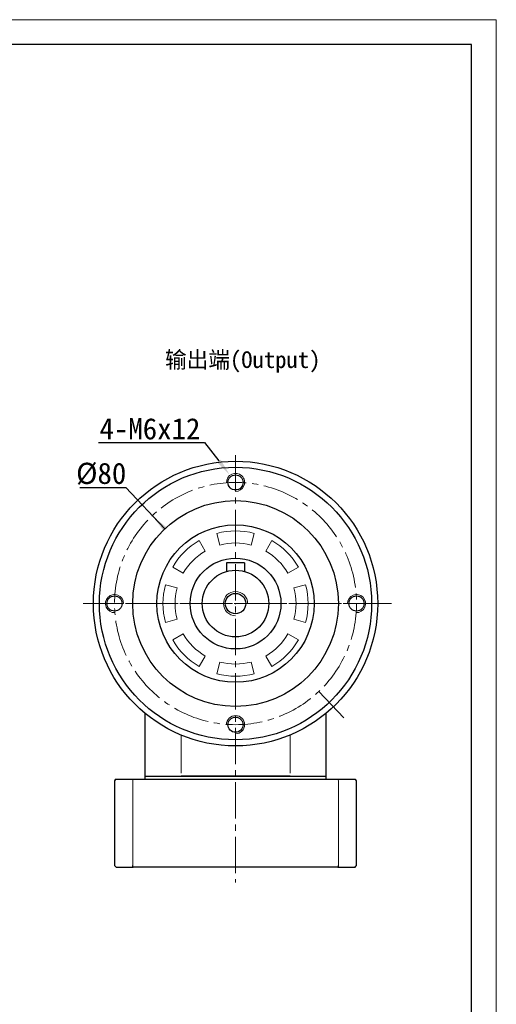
# Model space of a CAD drawing. Header units: millimetres. Extents: x 7420 to 8111, y -867 to -379.
# Tile 7 of 7: x 7953 to 8111, y -704 to -379. Entities that reach past the tile are written whole.
import ezdxf

# ---------------------------------------------------------------- set-up
doc = ezdxf.new("R2010")
doc.units = ezdxf.units.MM
doc.header["$PDSIZE"] = -5
doc.linetypes.add('DASHED2', pattern=[9.525, 6.35, -3.175])
doc.linetypes.add('点画线', pattern=[18, 12, -2, 2, -2])
doc.layers.get('0').update_dxf_attribs({"lineweight": 18})
doc.layers.get('Defpoints').update_dxf_attribs({"lineweight": 18})
doc.layers.add('4虚线层', color=6, linetype='DASHED2')
for name, color, linetype, lineweight in [('7中心线层', 7, '点画线', 18), ('图框_外框线', 7, 'Continuous', 18), ('尺寸线层', 3, 'Continuous', 18), ('标注线', 7, 'Continuous', 18), ('粗实线', 7, 'Continuous', 40), ('细实线', 7, 'Continuous', 18)]:
    doc.layers.add(name, color=color, linetype=linetype, lineweight=lineweight)
doc.styles.add('工程字', font='txt')
doc.dimstyles.new('DIMSTYLE_17', dxfattribs={"dimtxt": 8, "dimasz": 12, "dimexe": 0.18, "dimexo": 0.0625, "dimgap": 0.09, "dimtad": 1, "dimtih": 1, "dimtoh": 1, "dimdec": 3, "dimdsep": 46, "dimtxsty": 'Standard', "dimblk": '_CAXARROW', "dimcen": 0.09, "dimdle": 24, "dimadec": 0, "dimazin": 0, "dimtfac": 0.7, "dimtdec": 3, "dimtofl": 0, "dimtmove": 0, "dimatfit": 3, "dimfxl": 1, "dimtolj": 1, "dimarcsym": 0})

# ---------------------------------------------------------------- blocks, each defined once
blk = doc.blocks.new('_CAXARROW')
blk.add_hatch(color=0).paths.add_polyline_path([(0, 0), (-1, 0.125), (-1, -0.125)], flags=0)
blk = doc.blocks.new('*X35')
at = {"layer": 'Defpoints', "color": 0}
for p in [(7996.97, -542.89), (8051.98, -600.98)]:
    blk.add_point(p, dxfattribs=at)
at = {"layer": '尺寸线层', "color": 0, "linetype": 'Continuous', "lineweight": -2}
for p, q in [((7972.97, -533.59), (7988.16, -533.59)), ((7988.16, -533.59), (8001.1, -547.25)), ((8001.1, -547.25), (7996.97, -542.89)), ((8024.39, -571.93), (8024.57, -571.93)), ((8024.48, -572.02), (8024.48, -571.84)), ((8051.98, -600.98), (8060.23, -609.69))]:
    blk.add_line(p, q, dxfattribs=at)
at = {"layer": '尺寸线层', "color": 0, "lineweight": -2, "xscale": 6, "yscale": 6, "zscale": 6, "rotation": 133.4411105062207}
blk.add_blockref('_CAXARROW', (7996.97, -542.89), dxfattribs=at)
at = {"layer": '尺寸线层', "color": 0, "insert": (7980.07, -529.09), "char_height": 7, "attachment_point": 5, "style": '工程字'}
blk.add_mtext('\\A1;%%C80', dxfattribs=at)
blk = doc.blocks.new('*X36')
at = {"layer": 'Defpoints', "color": 0}
for p in [(8022.63, -529.57), (8026.32, -534.3)]:
    blk.add_point(p, dxfattribs=at)
at = {"layer": '尺寸线层', "color": 0, "linetype": 'Continuous', "lineweight": -2}
for p, q in [((7979.15, -518.76), (8014.22, -518.76)), ((8014.22, -518.76), (8018.95, -524.83)), ((8024.39, -531.93), (8024.57, -531.93)), ((8024.48, -532.02), (8024.48, -531.84))]:
    blk.add_line(p, q, dxfattribs=at)
at = {"layer": '尺寸线层', "color": 0, "lineweight": -2, "xscale": 6, "yscale": 6, "zscale": 6, "rotation": 307.9145351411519}
blk.add_blockref('_CAXARROW', (8022.63, -529.57), dxfattribs=at)
at = {"layer": '尺寸线层', "color": 0, "insert": (7996.19, -514.26), "char_height": 7, "attachment_point": 5, "style": '工程字'}
blk.add_mtext('\\A1;4-M6x12', dxfattribs=at)

msp = doc.modelspace()

# ---------------------------------------------------------------- linework, layer by layer
at = {"linetype": 'Continuous', "lineweight": 15}
for p, q in [((8018.2667, -548.752), (8019.302, -552.6157)), ((8029.6547, -552.6157), (8030.69, -548.752)), ((8014.4784, -554.6137), (8012.4784, -551.1496)), ((8036.4784, -551.1496), (8034.4784, -554.6137)), ((8003.6938, -559.9342), (8007.1579, -561.9342)), ((8041.7989, -561.9342), (8045.263, -559.9342)), ((8005.1598, -566.7578), (8001.2961, -565.7226)), ((8047.6606, -565.7226), (8043.7969, -566.7578)), ((8001.2961, -578.1459), (8005.1598, -577.1106)), ((8043.7969, -577.1106), (8047.6606, -578.1459)), ((8003.6938, -583.9342), (8007.1579, -581.9342)), ((8045.263, -583.9342), (8041.7989, -581.9342)), ((8014.4784, -589.2547), (8012.4784, -592.7188)), ((8019.302, -591.2527), (8018.2667, -595.1164)), ((8030.69, -595.1164), (8029.6547, -591.2527)), ((8034.4784, -589.2547), (8036.4784, -592.7188))]:
    msp.add_line(p, q, dxfattribs=at)
for p, q in [((8006.4506, -627.9342), (8006.4506, -615.3393)), ((8042.5061, -615.3393), (8042.5061, -627.9342)), ((7990.4747, -658.4342), (7990.4747, -630.4342)), ((8058.482, -630.4342), (8058.482, -658.4342))]:
    msp.add_line(p, q)
for radius, start, end in [(24, 75, 105), (24, 120, 150), (20, 75, 105), (24, 30, 60), (20, 120, 150), (20, 30, 60), (24, 165, 195), (24, 345, 15), (20, 165, 195), (20, 345, 15), (20, 210, 240), (20, 300, 330), (24, 210, 240), (24, 300, 330), (20, 255, 285), (24, 255, 285)]:
    msp.add_arc((8024.4784, -571.9342), radius, start, end, dxfattribs=at)
for points in [[(7990.4747, -630.4342), (7990.536, -630.2675), (7990.5974, -630.1009), (7990.659, -629.9342)], [(8058.2977, -629.9342), (8058.3593, -630.1009), (8058.4208, -630.2675), (8058.482, -630.4342)]]:
    msp.add_open_spline(points, degree=3)
at = {"layer": '4虚线层', "color": 0, "lineweight": -2, "ltscale": 0.2}
for points in [[(7990.659, -658.9342), (7990.5974, -658.7676), (7990.536, -658.6009), (7990.4747, -658.4342)], [(8058.482, -658.4342), (8058.4208, -658.6009), (8058.3593, -658.7676), (8058.2977, -658.9342)]]:
    msp.add_open_spline(points, degree=3, dxfattribs=at)
at = {"layer": '7中心线层', "lineweight": 18}
for p, q in [((8024.4784, -522.9342), (8024.4784, -664.0527)), ((8076.0551, -571.9342), (7972.9017, -571.9342)), ((8073.4784, -571.9342), (7975.4784, -571.9342))]:
    msp.add_line(p, q, dxfattribs=at)
at = {"layer": '7中心线层'}
msp.add_circle((8024.4784, -571.9342), 40, dxfattribs=at)
at = {"layer": '图框_外框线', "color": 3}
msp.add_lwpolyline([(7420.5238, -867.1877), (8110.7003, -867.1877), (8110.7003, -379.1343), (7420.5238, -379.1343)], close=True, dxfattribs=at)
at = {"layer": '图框_外框线', "color": 3, "lineweight": 25}
msp.add_lwpolyline([(7461.6057, -858.9713), (8102.4839, -858.9713), (8102.4839, -387.3506), (7461.6057, -387.3506)], close=True, dxfattribs=at)
at = {"layer": '标注线', "color": 1, "lineweight": 0}
for p, q in [((8006.4506, -628.8342), (8006.4784, -628.9342)), ((8042.5061, -628.8342), (8042.4784, -628.9342))]:
    msp.add_line(p, q, dxfattribs=at)
at = {"layer": '标注线'}
msp.add_arc((8024.4784, -571.9342), 4, 0, 270, dxfattribs=at)
at = {"layer": '粗实线', "linetype": 'Continuous', "lineweight": 30}
for p, q in [((8021.4784, -558.4342), (8021.4784, -561.3512)), ((8027.4784, -558.4342), (8021.4784, -558.4342)), ((8027.4784, -558.4342), (8027.4784, -561.3512)), ((7994.4784, -608.1143), (7994.4784, -628.9342)), ((8054.4784, -628.9342), (8054.4784, -608.1143))]:
    msp.add_line(p, q, dxfattribs=at)
at = {"layer": '粗实线', "color": 0, "lineweight": 30}
for p, q in [((7984.4784, -630.4342), (7984.4784, -658.4342)), ((7984.9784, -629.9342), (7990.659, -629.9342)), ((7990.659, -629.9342), (8058.2977, -629.9342)), ((7994.4746, -628.9342), (8054.4546, -628.9342)), ((7994.4784, -628.8342), (7994.5784, -628.9342)), ((7994.4784, -628.9342), (7994.4784, -629.9342)), ((7994.4984, -628.9342), (8054.4784, -628.9342)), ((7994.4984, -628.9342), (8006.4506, -628.9342)), ((7994.4984, -628.9342), (8006.4506, -628.9342)), ((8042.5061, -628.9342), (8006.4506, -628.9342)), ((8006.4506, -628.9342), (8042.5061, -628.9342)), ((8042.4824, -628.9342), (8054.4546, -628.9342)), ((8042.4824, -628.9342), (8054.4546, -628.9342)), ((8054.4784, -628.8342), (8054.3784, -628.9342)), ((8054.4784, -629.9342), (8054.4784, -628.9342)), ((8058.2977, -629.9342), (8063.9784, -629.9342)), ((8064.4784, -658.4342), (8064.4784, -630.4342)), ((7984.9784, -658.9342), (7990.659, -658.9342)), ((8058.2977, -658.9342), (7990.659, -658.9342)), ((8058.2977, -658.9342), (8063.9784, -658.9342))]:
    msp.add_line(p, q, dxfattribs=at)
at = {"layer": '粗实线', "lineweight": 30}
for centre, radius in [((8024.4784, -571.9342), 47), ((8024.4784, -571.9342), 45), ((8024.4784, -531.9348), 2.5), ((8024.4784, -571.9342), 34), ((8024.4784, -571.9342), 26), ((8024.4784, -571.9342), 15), ((7984.4789, -571.9342), 2.5), ((8064.4778, -571.9342), 2.5), ((8024.4784, -611.9336), 2.5)]:
    msp.add_circle(centre, radius, dxfattribs=at)
at = {"layer": '粗实线', "linetype": 'Continuous', "lineweight": 30}
for radius in [11, 11, 3.375]:
    msp.add_circle((8024.4784, -571.9342), radius, dxfattribs=at)
at = {"layer": '粗实线', "color": 0, "lineweight": 30}
for points in [[(7984.9784, -629.9342), (7984.8117, -630.1009), (7984.6451, -630.2675), (7984.4784, -630.4342)], [(8064.4784, -630.4342), (8064.3117, -630.2675), (8064.145, -630.1009), (8063.9784, -629.9342)], [(7984.4784, -658.4342), (7984.6451, -658.6009), (7984.8117, -658.7676), (7984.9784, -658.9342)], [(8063.9784, -658.9342), (8064.145, -658.7676), (8064.3117, -658.6009), (8064.4784, -658.4342)]]:
    msp.add_open_spline(points, degree=3, dxfattribs=at)
at = {"layer": '细实线', "color": 0, "lineweight": 18}
for centre, start, end in [((8024.4784, -531.9342), 270, 182.149096), ((7984.4784, -571.9342), 0, 272.149096), ((8064.4784, -571.9342), 267.850904, 180), ((8024.4784, -611.9342), 270, 180)]:
    msp.add_arc(centre, 3, start, end, dxfattribs=at)

# ---------------------------------------------------------------- texts
at = {"layer": '标注线', "color": 0, "insert": (8001.1776, -488.6515), "char_height": 5.5, "width": 62.945102, "attachment_point": 1}
msp.add_mtext('输出端(Output)', dxfattribs=at)

# ---------------------------------------------------------------- dimensions: what is measured, and where the dimension line sits
at = {"layer": '尺寸线层', "linetype": 'Continuous'}
dim = msp.add_diameter_dim_2p(p1=(8026.3218, -534.301), p2=(8022.6349, -529.5674), text='4-M6x12', dimstyle='DIMSTYLE_17', override={"dimtxt": 7, "dimasz": 6, "dimgap": 1, "dimpost": '%%C<>', "dimtxsty": '工程字', "dimsah": 1, "dimdle": 12}, dxfattribs=at)
dim.commit()
dim.dimension.update_dxf_attribs({"geometry": '*X36', "text_midpoint": (7996.1852, -518.7585), "dimtype": 163})
dim = msp.add_diameter_dim_2p(p1=(8051.9827, -600.9775), p2=(7996.974, -542.891), dimstyle='DIMSTYLE_17', override={"dimtxt": 7, "dimasz": 6, "dimgap": 1, "dimpost": '%%C<>', "dimtxsty": '工程字', "dimsah": 1, "dimdle": 12, "dimtzin": 8}, dxfattribs=at)
dim.commit()
dim.dimension.update_dxf_attribs({"geometry": '*X35', "text_midpoint": (7980.0665, -533.5883), "dimtype": 163})

doc.saveas('drawing.dxf')
